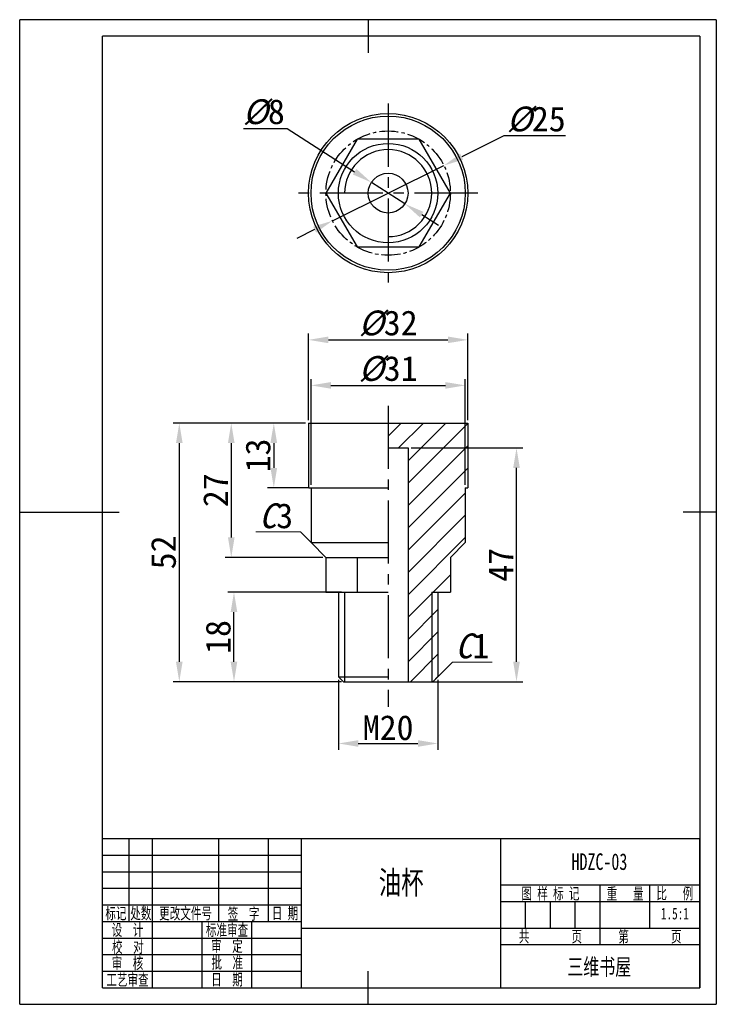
# Model space of a CAD drawing. Header units: millimetres. Extents: x -17 to 123, y -3 to 195.
import ezdxf
from ezdxf.enums import TextEntityAlignment as Align

# ---------------------------------------------------------------- set-up
doc = ezdxf.new("R2010")
doc.units = ezdxf.units.MM
doc.header["$LTSCALE"] = 0.666667
doc.linetypes.add('CENTER2', pattern=[28.575, 19.05, -3.175, 3.175, -3.175])
doc.layers.add('1轮廓实线层', color=7, linetype='Continuous', lineweight=30)
for name, color, linetype in [('2细线层', 7, 'Continuous'), ('3中心线层', 7, 'CENTER2'), ('5剖面线层', 7, 'Continuous'), ('6文字层', 7, 'Continuous'), ('7标注层', 7, 'Continuous'), ('图框层', 7, 'Continuous')]:
    doc.layers.add(name, color=color, linetype=linetype)
doc.styles.add('PC_TEXTSTYLE', font='simfang.ttf', dxfattribs={"width": 0.707})
doc.styles.get("Standard").update_dxf_attribs({"font": 'simfang.ttf'})
doc.dimstyles.new('ISO-25', dxfattribs={"dimtxt": 5, "dimasz": 4, "dimexe": 1.25, "dimexo": 0.625, "dimtad": 1, "dimdsep": 46, "dimtxsty": 'Standard', "dimcen": 2.5, "dimadec": 0, "dimazin": 0, "dimtfac": 1, "dimtmove": 0, "dimatfit": 3, "dimfxl": 1, "dimarcsym": 0})

# ---------------------------------------------------------------- blocks, each defined once
blk = doc.blocks.new('ZwmFrameMain_A4^_^无分区图框^_^portrait')
at = {"layer": '1轮廓实线层'}
for p, q in [((80, 292), (80, 282)), ((0, 0), (0, 287)), ((180, 287), (0, 287)), ((180, 287), (180, 0)), ((-25, 143.5), (5, 143.5)), ((185, 143.5), (175, 143.5)), ((80, -5), (80, 5)), ((0, 0), (180, 0))]:
    blk.add_line(p, q, dxfattribs=at)
at = {"layer": '2细线层'}
for p, q in [((-25, -5), (-25, 292)), ((185, 292), (-25, 292)), ((185, 292), (185, -5)), ((-25, -5), (185, -5))]:
    blk.add_line(p, q, dxfattribs=at)
blk = doc.blocks.new('ZwmFrameMain_标题栏2')
at = {"layer": '1轮廓实线层'}
for p, q in [((-180, 45), (0, 45)), ((-180, 0), (-180, 45)), ((-180, 0), (-180, 45)), ((-172, 20), (-172, 45)), ((-165, 20), (-165, 45)), ((-145, 20), (-145, 45)), ((-130, 20), (-130, 45)), ((-120, 0), (-120, 45)), ((-60, 0), (-60, 45)), ((-60, 31), (0, 31)), ((-30, 13), (-30, 31)), ((-15, 18), (-15, 31)), ((-180, 25), (-120, 25)), ((-60, 26), (0, 26)), ((-180, 20), (-120, 20)), ((-165, 0), (-165, 20)), ((-150, 0), (-150, 20)), ((-135, 0), (-135, 20)), ((-120, 18), (0, 18)), ((-60, 13), (0, 13)), ((-180, 0), (0, 0))]:
    blk.add_line(p, q, dxfattribs=at)
at = {"layer": '2细线层'}
for p, q in [((-180, 40), (-120, 40)), ((-180, 35), (-120, 35)), ((-180, 30), (-120, 30)), ((-180, 15), (-120, 15)), ((-180, 10), (-120, 10)), ((-180, 5), (-120, 5))]:
    blk.add_line(p, q, dxfattribs=at)
at = {"layer": '2细线层', "color": 75}
for p, q in [((-52.5, 18), (-52.5, 26)), ((-45, 18), (-45, 26)), ((-37.5, 18), (-37.5, 26))]:
    blk.add_line(p, q, dxfattribs=at)
at = {"layer": '图框层'}
blk.add_line((0, 0), (0, 45), dxfattribs=at)
at = {"layer": '6文字层', "style": 'PC_TEXTSTYLE', "width": 0.667}
for s, p in [(' 图 样 标 记 ', (-45, 28.5)), (' 重   量 ', (-22.5, 28.5)), (' 比   例 ', (-7.5, 28.5)), ('标记', (-176, 22.5)), ('处数', (-168.5, 22.5)), (' 更改文件号 ', (-155, 22.5)), (' 签  字 ', (-137.51, 22.37)), (' 日 期 ', (-125, 22.5)), (' 设  计 ', (-172.5, 17.5)), ('标准审查', (-142.5, 17.5)), ('共        页', (-45, 15.5)), ('第        页', (-15, 15.5)), (' 校  对 ', (-172.4, 12.37)), (' 审  定 ', (-142.53, 12.68)), (' 审  核 ', (-172.5, 7.5)), ('批  准', (-142.43, 7.6)), ('工艺审查', (-172.5, 2.5)), (' 日  期 ', (-142.5, 2.5))]:
    blk.add_text(s, height=3.5, dxfattribs=at).set_placement(p, align=Align.MIDDLE)
at = {"layer": '6文字层', "style": 'PC_TEXTSTYLE', "flags": 8}
for tag, height, width, p, p2 in [('图样代号', 5, 1.827072, (-56.96, 35.53), (-3.51, 35.53)), ('图样名称', 7, 1.307601, (-116.78, 28.23), (-63.22, 28.23)), ('重量', 3.5, 2.575775, (-28.88, 20.51), (-16.35, 20.51)), ('比例', 3.5, 2.509835, (-13.53, 20.62), (-1.42, 20.62)), ('设计', 3.5, 2.626176, (-163.77, 15.45), (-151.09, 15.45)), ('标准审查', 3.5, 1.26155, (-133.59, 15.31), (-120.98, 15.31)), ('共几页', 3.5, 1.072702, (-48.92, 14.11), (-41.01, 14.11)), ('第几页', 3.5, 1.040913, (-18.77, 14.01), (-11.1, 14.01)), ('校对', 3.5, 2.584819, (-163.77, 10.48), (-151.09, 10.48)), ('审定', 3.5, 2.609197, (-133.8, 10.61), (-121.11, 10.61)), ('审核', 3.5, 2.606115, (-163.87, 5.38), (-151.09, 5.38)), ('批准', 3.5, 2.608434, (-133.7, 5.38), (-121.11, 5.38)), ('企业名称', 5, 1.780682, (-56.33, 3.82), (-4.24, 3.82)), ('工艺审查', 3.5, 1.277902, (-163.87, 0.41), (-151.09, 0.41)), ('日期', 3.5, 2.708793, (-134.08, 0.41), (-121.11, 0.41))]:
    blk.add_attdef(tag, text='', height=height, dxfattribs=dict(at, width=width)).set_placement(p, p2, align=Align.FIT)
at = {"layer": '6文字层', "style": 'PC_TEXTSTYLE', "width": 0.838069, "flags": 8}
blk.add_attdef('产品名称或材料标记', text='', height=5, rotation=0.4655, dxfattribs=at).set_placement((-117.65, 6.59), (-62.48, 7.04), align=Align.FIT)
at = {"layer": '6文字层', "color": 0, "style": 'PC_TEXTSTYLE', "width": 0.991492, "flags": 8}
blk.add_attdef('图纸张数', text='', height=3.5, dxfattribs=at).set_placement((-6.01, -4.12), (3.86, -4.12), align=Align.FIT)
blk = doc.blocks.new('*D5')
at = {"layer": '7标注层', "color": 0, "lineweight": -2}
for p, q in [((41.38, 114.16), (41.38, 131.53)), ((73.38, 114.16), (73.38, 131.53)), ((45.38, 130.28), (69.38, 130.28))]:
    blk.add_line(p, q, dxfattribs=at)
at = {"layer": '7标注层', "color": 0}
for points in [[(45.38, 130.95), (45.38, 129.62), (41.38, 130.28)], [(69.38, 129.62), (69.38, 130.95), (73.38, 130.28)]]:
    blk.add_solid(points, dxfattribs=at)
at = {"layer": 'Defpoints', "color": 0}
for p in [(73.38, 130.28), (41.38, 113.54), (73.38, 113.54)]:
    blk.add_point(p, dxfattribs=at)
at = {"layer": '7标注层', "color": 0, "insert": (57.38, 133.58), "char_height": 5, "attachment_point": 5}
blk.add_mtext('{\\fFangSong|b0|i1|c134|p49;%%C}32', dxfattribs=at)
blk = doc.blocks.new('*D6')
at = {"layer": '7标注层', "color": 0, "lineweight": -2}
for p, q in [((41.88, 101.16), (41.88, 122.38)), ((45.88, 121.13), (68.88, 121.13)), ((72.88, 101.16), (72.88, 122.38))]:
    blk.add_line(p, q, dxfattribs=at)
at = {"layer": '7标注层', "color": 0}
for points in [[(45.88, 121.79), (45.88, 120.46), (41.88, 121.13)], [(68.88, 120.46), (68.88, 121.79), (72.88, 121.13)]]:
    blk.add_solid(points, dxfattribs=at)
at = {"layer": 'Defpoints', "color": 0}
for p in [(72.88, 121.13), (41.88, 100.54), (72.88, 100.54)]:
    blk.add_point(p, dxfattribs=at)
at = {"layer": '7标注层', "color": 0, "insert": (57.38, 124.42), "char_height": 5, "attachment_point": 5}
blk.add_mtext('{\\fFangSong|b0|i1|c134|p49;%%C}31', dxfattribs=at)
blk = doc.blocks.new('*D7')
at = {"layer": '7标注层', "color": 0, "lineweight": -2}
for p, q in [((40.76, 113.54), (33.15, 113.54)), ((34.4, 109.54), (34.4, 104.54)), ((41.26, 100.54), (33.15, 100.54))]:
    blk.add_line(p, q, dxfattribs=at)
at = {"layer": '7标注层', "color": 0}
for points in [[(35.07, 109.54), (33.73, 109.54), (34.4, 113.54)], [(33.73, 104.54), (35.07, 104.54), (34.4, 100.54)]]:
    blk.add_solid(points, dxfattribs=at)
at = {"layer": 'Defpoints', "color": 0}
for p in [(41.38, 113.54), (34.4, 100.54), (41.88, 100.54)]:
    blk.add_point(p, dxfattribs=at)
at = {"layer": '7标注层', "color": 0, "insert": (31.25, 107.04), "char_height": 5, "attachment_point": 5, "rotation": 90}
blk.add_mtext('13', dxfattribs=at)
blk = doc.blocks.new('*D8')
at = {"layer": '7标注层', "color": 0, "lineweight": -2}
for p, q in [((40.76, 113.54), (24.6, 113.54)), ((25.85, 109.54), (25.85, 90.54)), ((44.26, 86.54), (24.6, 86.54))]:
    blk.add_line(p, q, dxfattribs=at)
at = {"layer": '7标注层', "color": 0}
for points in [[(26.52, 109.54), (25.19, 109.54), (25.85, 113.54)], [(25.19, 90.54), (26.52, 90.54), (25.85, 86.54)]]:
    blk.add_solid(points, dxfattribs=at)
at = {"layer": 'Defpoints', "color": 0}
for p in [(41.38, 113.54), (25.85, 86.54), (44.88, 86.54)]:
    blk.add_point(p, dxfattribs=at)
at = {"layer": '7标注层', "color": 0, "insert": (22.7, 100.04), "char_height": 5, "attachment_point": 5, "rotation": 90}
blk.add_mtext('27', dxfattribs=at)
blk = doc.blocks.new('*D9')
at = {"layer": '7标注层', "color": 0, "lineweight": -2}
for p, q in [((40.76, 113.54), (14.16, 113.54)), ((15.41, 109.54), (15.41, 65.54)), ((48.01, 61.54), (14.16, 61.54))]:
    blk.add_line(p, q, dxfattribs=at)
at = {"layer": '7标注层', "color": 0}
for points in [[(16.07, 109.54), (14.74, 109.54), (15.41, 113.54)], [(14.74, 65.54), (16.07, 65.54), (15.41, 61.54)]]:
    blk.add_solid(points, dxfattribs=at)
at = {"layer": 'Defpoints', "color": 0}
for p in [(41.38, 113.54), (15.41, 61.54), (48.63, 61.54)]:
    blk.add_point(p, dxfattribs=at)
at = {"layer": '7标注层', "color": 0, "insert": (12.25, 87.54), "char_height": 5, "attachment_point": 5, "rotation": 90}
blk.add_mtext('52', dxfattribs=at)
blk = doc.blocks.new('*D10')
at = {"layer": '7标注层', "color": 0, "lineweight": -2}
for p, q in [((48.01, 79.54), (25.15, 79.54)), ((26.4, 65.54), (26.4, 75.54)), ((48.01, 61.54), (25.15, 61.54))]:
    blk.add_line(p, q, dxfattribs=at)
at = {"layer": '7标注层', "color": 0}
for points in [[(27.06, 75.54), (25.73, 75.54), (26.4, 79.54)], [(25.73, 65.54), (27.06, 65.54), (26.4, 61.54)]]:
    blk.add_solid(points, dxfattribs=at)
at = {"layer": 'Defpoints', "color": 0}
for p in [(26.4, 79.54), (48.63, 79.54), (48.63, 61.54)]:
    blk.add_point(p, dxfattribs=at)
at = {"layer": '7标注层', "color": 0, "insert": (23.24, 70.54), "char_height": 5, "attachment_point": 5, "rotation": 90}
blk.add_mtext('18', dxfattribs=at)
blk = doc.blocks.new('*D11')
at = {"layer": '7标注层', "color": 0, "lineweight": -2}
for p, q in [((62.01, 108.54), (84.43, 108.54)), ((83.18, 65.54), (83.18, 104.54)), ((62.01, 61.54), (84.43, 61.54))]:
    blk.add_line(p, q, dxfattribs=at)
at = {"layer": '7标注层', "color": 0}
for points in [[(83.84, 104.54), (82.51, 104.54), (83.18, 108.54)], [(82.51, 65.54), (83.84, 65.54), (83.18, 61.54)]]:
    blk.add_solid(points, dxfattribs=at)
at = {"layer": 'Defpoints', "color": 0}
for p in [(61.38, 108.54), (83.18, 108.54), (61.38, 61.54)]:
    blk.add_point(p, dxfattribs=at)
at = {"layer": '7标注层', "color": 0, "insert": (80.02, 85.04), "char_height": 5, "attachment_point": 5, "rotation": 90}
blk.add_mtext('47', dxfattribs=at)
blk = doc.blocks.new('*D12')
at = {"layer": '7标注层', "color": 0, "lineweight": -2}
for p, q in [((47.38, 61.91), (47.38, 47.87)), ((67.38, 61.91), (67.38, 47.87)), ((51.38, 49.12), (63.38, 49.12))]:
    blk.add_line(p, q, dxfattribs=at)
at = {"layer": '7标注层', "color": 0}
for points in [[(51.38, 49.78), (51.38, 48.45), (47.38, 49.12)], [(63.38, 48.45), (63.38, 49.78), (67.38, 49.12)]]:
    blk.add_solid(points, dxfattribs=at)
at = {"layer": 'Defpoints', "color": 0}
for p in [(47.38, 62.54), (67.38, 62.54), (67.38, 49.12)]:
    blk.add_point(p, dxfattribs=at)
at = {"layer": '7标注层', "color": 0, "insert": (57.38, 52.27), "char_height": 5, "attachment_point": 5}
blk.add_mtext('M20', dxfattribs=at)
blk = doc.blocks.new('*D13')
at = {"layer": '7标注层', "color": 0, "lineweight": -2}
for p, q in [((80.6, 171.3), (72.16, 167.12)), ((93.05, 171.3), (80.6, 171.3)), ((46.18, 154.23), (68.58, 165.34)), ((42.6, 152.45), (39.02, 150.68))]:
    blk.add_line(p, q, dxfattribs=at)
at = {"layer": '7标注层', "color": 0}
for points in [[(71.87, 167.72), (72.46, 166.52), (68.58, 165.34)], [(42.9, 151.86), (42.3, 153.05), (46.18, 154.23)]]:
    blk.add_solid(points, dxfattribs=at)
at = {"layer": 'Defpoints', "color": 0}
for p in [(68.58, 165.34), (46.18, 154.23)]:
    blk.add_point(p, dxfattribs=at)
at = {"layer": '7标注层', "color": 0, "insert": (87.14, 174.6), "char_height": 5, "attachment_point": 5}
blk.add_mtext('{\\fFangSong|b0|i1|c134|p49;%%C}25', dxfattribs=at)
blk = doc.blocks.new('*D14')
at = {"layer": '7标注层', "color": 0, "lineweight": -2}
for p, q in [((28.29, 172.76), (37.11, 172.76)), ((37.11, 172.76), (50.64, 164.1)), ((60.75, 157.63), (54.01, 161.94)), ((64.12, 155.47), (67.49, 153.32))]:
    blk.add_line(p, q, dxfattribs=at)
at = {"layer": '7标注层', "color": 0}
for points in [[(50.29, 163.54), (51, 164.66), (54.01, 161.94)], [(64.48, 156.03), (63.76, 154.91), (60.75, 157.63)]]:
    blk.add_solid(points, dxfattribs=at)
at = {"layer": 'Defpoints', "color": 0}
for p in [(54.01, 161.94), (60.75, 157.63)]:
    blk.add_point(p, dxfattribs=at)
at = {"layer": '7标注层', "color": 0, "insert": (32.39, 176.06), "char_height": 5, "attachment_point": 5}
blk.add_mtext('{\\fFangSong|b0|i1|c134|p49;%%C}8', dxfattribs=at)

msp = doc.modelspace()

# ---------------------------------------------------------------- hatches: boundary and pattern name
at = {"layer": '5剖面线层'}
h = msp.add_hatch(dxfattribs=at)
h.set_pattern_fill('ANSI31', color=256)
h.set_pattern_definition([(45, (57.382, 61.5368), (-2.24506, 2.24506), [])])
h.paths.add_polyline_path([(57.382, 113.537), (73.382, 113.537), (73.382, 100.537), (72.882, 100.537), (72.882, 89.537), (69.882, 86.537), (69.882, 79.537), (66.132, 79.537), (66.132, 61.537), (61.382, 61.537), (61.382, 108.537), (57.382, 108.537)])
h.paths.add_polyline_path([(66.132, 61.537), (66.382, 61.537), (67.382, 62.537), (67.382, 79.537), (66.132, 79.537)])

# ---------------------------------------------------------------- linework, layer by layer
at = {"layer": '1轮廓实线层'}
for p, q in [((41.382, 113.537), (41.382, 100.537)), ((41.382, 113.537), (73.382, 113.537)), ((73.382, 113.537), (73.382, 100.537)), ((57.382, 108.537), (61.382, 108.537)), ((61.382, 108.537), (61.382, 61.537)), ((41.382, 100.537), (57.382, 100.537)), ((41.882, 100.537), (41.882, 89.537)), ((72.882, 100.537), (72.882, 89.537)), ((72.882, 100.537), (73.382, 100.537)), ((44.882, 86.537), (41.882, 89.537)), ((41.882, 89.537), (57.382, 89.537)), ((69.882, 86.537), (72.882, 89.537)), ((44.882, 86.537), (57.382, 86.537)), ((44.882, 86.537), (44.882, 79.537)), ((51.132, 86.537), (51.132, 79.537)), ((69.882, 86.537), (69.882, 79.537)), ((69.882, 86.537), (69.882, 86.537)), ((44.882, 79.537), (57.382, 79.537)), ((47.382, 79.537), (47.382, 62.537)), ((66.132, 79.537), (69.882, 79.537)), ((67.382, 79.537), (67.382, 62.537)), ((48.382, 61.537), (47.382, 62.537)), ((47.382, 62.537), (57.382, 62.537)), ((48.382, 61.537), (66.382, 61.537)), ((66.382, 61.537), (67.382, 62.537))]:
    msp.add_line(p, q, dxfattribs=at)
msp.add_lwpolyline([(51.132, 148.961), (63.632, 148.961), (69.882, 159.786), (63.632, 170.611), (51.132, 170.611), (44.882, 159.786)], close=True, dxfattribs=at)
for radius in [16, 15.5, 10, 4]:
    msp.add_circle((57.382, 159.786), radius, dxfattribs=at)
at = {"layer": '2细线层'}
for p, q in [((48.632, 79.537), (48.632, 61.537)), ((66.132, 79.537), (66.132, 61.537))]:
    msp.add_line(p, q, dxfattribs=at)
msp.add_arc((57.382, 159.786), 8.75, 270, 180, dxfattribs=at)
at = {"layer": '3中心线层'}
for p, q in [((57.382, 177.786), (57.382, 141.786)), ((75.382, 159.786), (39.382, 159.786)), ((57.382, 117.046), (57.382, 56.48))]:
    msp.add_line(p, q, dxfattribs=at)
at = {"layer": '3中心线层', "ltscale": 0.3}
msp.add_circle((57.382, 159.786), 12.5, dxfattribs=at)
at = {"layer": '7标注层', "color": 7, "lineweight": 0}
for p, q in [((30.775, 91.659), (39.759, 91.659)), ((41.882, 89.537), (39.759, 91.659)), ((67.382, 62.537), (70.343, 65.498)), ((78.282, 65.498), (70.343, 65.498))]:
    msp.add_line(p, q, dxfattribs=at)

# ---------------------------------------------------------------- block references
at = {"layer": '图框层', "xscale": 0.6666666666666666, "yscale": 0.6666666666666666, "zscale": 0.6666666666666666}
msp.add_blockref('ZwmFrameMain_A4^_^无分区图框^_^portrait', (0, 0), dxfattribs=at)
at = {"layer": '图框层'}
ref = msp.add_blockref('ZwmFrameMain_标题栏2', (120, 0), dxfattribs=dict(at, xscale=0.6666666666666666, yscale=0.6666666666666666, zscale=0.6666666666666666))
ref.add_attrib('企业名称', '三维书屋', dxfattribs={"layer": '6文字层', "height": 3.3333, "style": 'PC_TEXTSTYLE', "width": 0.707}).set_placement((99.81, 2.548), align=Align.CENTER)
ref.add_attrib('图样名称', '油杯', dxfattribs={"layer": '6文字层', "height": 4.6667, "style": 'PC_TEXTSTYLE', "width": 0.707}).set_placement((59.997, 18.821), align=Align.CENTER)
ref.add_attrib('图样代号', 'HDZC-03', dxfattribs={"layer": '6文字层', "height": 3.3333, "style": 'PC_TEXTSTYLE', "width": 0.707}).set_placement((99.845, 23.688), align=Align.CENTER)
ref.add_attrib('比例', '1.5:1', dxfattribs={"layer": '6文字层', "height": 2.3333, "style": 'PC_TEXTSTYLE', "width": 0.707}).set_placement((115.018, 13.744), align=Align.CENTER)

# ---------------------------------------------------------------- texts
at = {"layer": '7标注层', "color": 7, "char_height": 5, "attachment_point": 8, "style": 'PC_TEXTSTYLE'}
for s, insert in [('{\\fFangSong|b0|i1|c134|p49;\\W1;C\\fFangSong|b0|i0|c134|p49;3}', (34.881, 92.326)), ('{\\fFangSong|b0|i1|c134|p49;\\W1;C\\fFangSong|b0|i0|c134|p49;1}', (74.311, 66.164))]:
    msp.add_mtext(s, dxfattribs=dict(at, insert=insert))

# ---------------------------------------------------------------- dimensions: what is measured, and where the dimension line sits
at = {"layer": '7标注层'}
for p1, p2, text, picture, middle in [((60.751, 157.629), (54.013, 161.943), '{\\fFangSong|b0|i1|c134|p49;%%C}8', '*D14', (32.387, 172.765)), ((46.184, 154.231), (68.58, 165.341), '{\\fFangSong|b0|i1|c134|p49;%%C}25', '*D13', (87.136, 171.302))]:
    dim = msp.add_diameter_dim_2p(p1=p1, p2=p2, text=text, dimstyle='ISO-25', override={"dimtoh": 1, "dimtxsty": 'Standard'}, dxfattribs=at)
    dim.commit()
    dim.dimension.update_dxf_attribs({"geometry": picture, "text_midpoint": middle, "dimtype": 163})
dim = msp.add_linear_dim(base=(73.382, 130.283), p1=(41.382, 113.537), p2=(73.382, 113.537), text='{\\fFangSong|b0|i1|c134|p49;%%C}<>', dimstyle='ISO-25', override={"dimtxsty": 'Standard'}, dxfattribs=at)
dim.commit()
dim.dimension.update_dxf_attribs({"geometry": '*D5', "text_midpoint": (57.382, 130.283), "dimtype": 160})
for base, p1, p2, text, picture, middle in [((72.882, 121.128), (41.882, 100.537), (72.882, 100.537), '{\\fFangSong|b0|i1|c134|p49;%%C}<>', '*D6', (57.382, 124.425)), ((67.382, 49.118), (47.382, 62.537), (67.382, 62.537), 'M<>', '*D12', (57.382, 52.272))]:
    dim = msp.add_linear_dim(base=base, p1=p1, p2=p2, text=text, dimstyle='ISO-25', override={"dimtxsty": 'Standard'}, dxfattribs=at)
    dim.commit()
    dim.dimension.update_dxf_attribs({"geometry": picture, "text_midpoint": middle})
for base, p1, p2, picture, middle in [((15.405, 61.537), (41.382, 113.537), (48.632, 61.537), '*D9', (12.252, 87.537)), ((34.4, 100.537), (41.382, 113.537), (41.882, 100.537), '*D7', (31.246, 107.037)), ((83.175, 108.537), (61.382, 61.537), (61.382, 108.537), '*D11', (80.022, 85.037)), ((26.395, 79.537), (48.632, 61.537), (48.632, 79.537), '*D10', (23.241, 70.537))]:
    dim = msp.add_linear_dim(base=base, p1=p1, p2=p2, angle=90, dimstyle='ISO-25', dxfattribs=at)
    dim.commit()
    dim.dimension.update_dxf_attribs({"geometry": picture, "text_midpoint": middle})
dim = msp.add_linear_dim(base=(25.852, 86.537), p1=(41.382, 113.537), p2=(44.882, 86.537), angle=90, dimstyle='ISO-25', dxfattribs=at)
dim.commit()
dim.dimension.update_dxf_attribs({"geometry": '*D8', "text_midpoint": (25.852, 100.037), "dimtype": 160})

doc.saveas('drawing.dxf')
